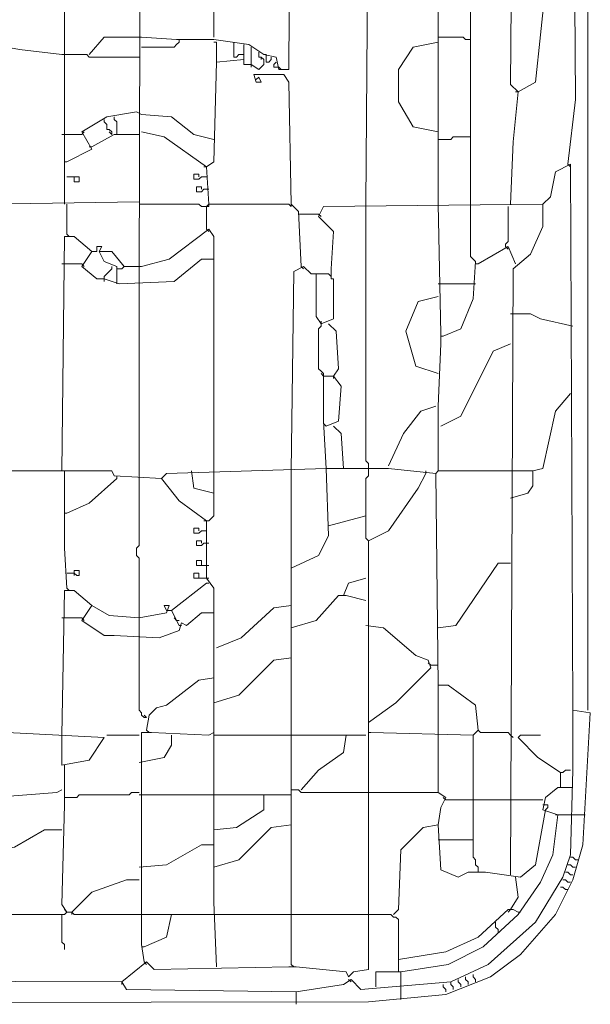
# Model space of a CAD drawing. Header units: millimetres. Extents: x 6435372 to 7248404, y 1559872 to 1886246.
# Tile 89 of 208: x 6813813 to 6814058, y 1852920 to 1853343. Entities that reach past the tile are written whole.
import ezdxf

# ---------------------------------------------------------------- set-up
doc = ezdxf.new("R2010")
doc.units = ezdxf.units.MM
doc.layers.add('matrice DPS', color=122, linetype='Continuous')
doc.layers.add('V-objekty', color=130, linetype='Continuous', lineweight=50)

# ---------------------------------------------------------------- blocks, each defined once
blk = doc.blocks.new('DWG-RYYQ14-20T_top')
at = {"layer": 'V-objekty', "color": 2, "lineweight": 13}
for points in [[(6, 5.703426, 0), (6, 6.364026, 0), (5.994647, 6.364026, 0), (5.993576, 6.380086, 0), (5.993576, 6.391863, 0), (5.993576, 6.416488, 0), (5.990364, 6.432548, 0), (5.982869, 6.448608, 0), (5.964668, 6.468951, 0), (5.958244, 6.472163, 0), (5.958244, 6.477516, 0), (5.941113, 6.486081, 0), (5.921842, 6.488223, 0), (5.917559, 6.486081, 0), (5.915418, 6.517131, 0), (5.913276, 6.51606, 0)], [(5.775161, 5.920771, 0), (5.775161, 5.940043, 0), (5.775161, 6.293362, 0), (5.779443, 6.293362, 0), (5.785867, 6.289079, 0), (5.785867, 6.285867, 0), (5.782655, 6.280514, 0), (5.792291, 6.27409, 0), (5.796574, 6.27409, 0), (5.807281, 6.273019, 0)], [(5.807281, 5.88651, 0), (5.808351, 6.282655, 0), (5.816916, 6.283726, 0), (5.817987, 6.281585, 0), (5.82227, 6.283726, 0), (5.82334, 6.288009, 0), (5.829764, 6.292291, 0), (5.83833, 6.296574, 0), (5.840471, 6.159529, 0), (5.846895, 6.154176, 0), (5.867238, 6.154176, 0), (5.872591, 6.147752, 0), (5.87152, 5.978587, 0), (5.867238, 5.978587, 0), (5.866167, 5.98394, 0), (5.860814, 5.985011, 0), (5.85439, 5.989293, 0), (5.8394, 5.991435, 0), (5.82334, 5.991435, 0), (5.808351, 5.992505, 0)], [(5.991435, 5.937901, 0), (5.994647, 5.965739, 0), (5.993576, 6.132762, 0), (5.990364, 6.152034, 0), (5.985011, 6.158458, 0), (5.975375, 6.186296, 0), (5.96788, 6.189507, 0), (5.965739, 6.183084, 0), (5.958244, 6.186296, 0), (5.953961, 6.190578, 0), (5.949679, 6.188437, 0), (5.949679, 6.057816, 0)], [(5.966809, 5.920771, 0), (5.96788, 5.947537, 0), (5.970021, 5.968951, 0), (5.966809, 5.972163, 0), (5.96788, 6.111349, 0), (5.971092, 6.11349, 0), (5.977516, 6.108137, 0), (5.981799, 6.06424, 0), (5.981799, 6.013919, 0), (5.977516, 5.973233, 0), (5.970021, 5.968951, 0)], [(5.904711, 5.920771, 0), (5.905782, 6.072805, 0), (5.908994, 6.072805, 0), (5.914347, 6.068522, 0), (5.916488, 6.063169, 0), (5.917559, 6.063169, 0), (5.923983, 6.056745, 0), (5.927195, 6.056745, 0), (5.93576, 6.055675, 0), (5.949679, 6.057816, 0), (5.949679, 5.920771, 0)], [(5.93576, 5.920771, 0), (5.93576, 6.055675, 0)], [(5.8394, 6.034261, 0), (5.8394, 5.992505, 0)], [(5.77409, 5.985011, 0), (5.755889, 5.987152, 0), (5.744111, 5.989293, 0)], [(5.785867, 5.985011, 0), (5.792291, 5.992505, 0), (5.808351, 5.992505, 0)], [(5.808351, 5.988223, 0), (5.82227, 5.988223, 0), (5.82334, 5.989293, 0), (5.824411, 5.990364, 0)], [(5.824411, 5.990364, 0), (5.824411, 5.991435, 0)], [(5.840471, 5.981799, 0), (5.840471, 5.990364, 0), (5.8394, 5.990364, 0)], [(5.852248, 5.985011, 0), (5.850107, 5.985011, 0), (5.849036, 5.98394, 0), (5.847966, 5.98394, 0), (5.847966, 5.990364, 0)], [(5.852248, 5.982869, 0), (5.852248, 5.989293, 0)], [(5.93576, 5.95182, 0), (5.925054, 5.953961, 0), (5.91863, 5.964668, 0), (5.91863, 5.978587, 0), (5.925054, 5.988223, 0), (5.93576, 5.990364, 0)], [(5.949679, 5.991435, 0), (5.947537, 5.991435, 0), (5.946467, 5.992505, 0), (5.93576, 5.992505, 0)], [(5.807281, 5.98394, 0), (5.785867, 5.98394, 0), (5.784797, 5.985011, 0), (5.77409, 5.985011, 0)], [(5.85546, 5.980728, 0), (5.85546, 5.988223, 0)], [(5.858672, 5.978587, 0), (5.859743, 5.979657, 0), (5.860814, 5.980728, 0), (5.860814, 5.982869, 0), (5.859743, 5.98394, 0), (5.858672, 5.98394, 0), (5.858672, 5.986081, 0)], [(5.861884, 5.98394, 0), (5.861884, 5.985011, 0), (5.860814, 5.985011, 0)], [(5.836188, 5.936831, 0), (5.8394, 5.938972, 0), (5.840471, 5.981799, 0), (5.852248, 5.982869, 0), (5.852248, 5.980728, 0), (5.85546, 5.980728, 0), (5.858672, 5.978587, 0)], [(5.85546, 5.980728, 0), (5.85546, 5.979657, 0)], [(5.859743, 5.98394, 0), (5.859743, 5.982869, 0)], [(5.861884, 5.98394, 0), (5.861884, 5.981799, 0), (5.862955, 5.981799, 0), (5.864026, 5.982869, 0), (5.864026, 5.98394, 0)], [(5.867238, 5.979657, 0), (5.865096, 5.979657, 0), (5.865096, 5.980728, 0), (5.866167, 5.981799, 0)], [(5.876874, 5.894004, 0), (5.875803, 5.917559, 0), (5.872591, 5.920771, 0), (5.87152, 5.973233, 0), (5.869379, 5.976445, 0), (5.856531, 5.976445, 0), (5.857602, 5.973233, 0), (5.859743, 5.973233, 0), (5.858672, 5.975375, 0), (5.857602, 5.974304, 0)], [(5.867238, 5.979657, 0), (5.868308, 5.978587, 0)], [(5.970021, 5.968951, 0), (5.968951, 5.968951, 0)], [(5.776231, 5.938972, 0), (5.786938, 5.944325, 0), (5.782655, 5.95182, 0), (5.793362, 5.958244, 0), (5.80621, 5.960385, 0), (5.808351, 5.959315, 0)], [(5.8394, 5.948608, 0), (5.830835, 5.950749, 0), (5.821199, 5.958244, 0), (5.808351, 5.959315, 0)], [(5.795503, 5.950749, 0), (5.795503, 5.95182, 0), (5.794433, 5.952891, 0), (5.793362, 5.952891, 0), (5.793362, 5.955032, 0), (5.792291, 5.956103, 0), (5.792291, 5.957173, 0)], [(5.797645, 5.950749, 0), (5.797645, 5.956103, 0), (5.796574, 5.957173, 0), (5.796574, 5.958244, 0)], [(5.77409, 5.950749, 0), (5.782655, 5.950749, 0)], [(5.782655, 5.950749, 0), (5.783726, 5.95182, 0)], [(5.786938, 5.945396, 0), (5.796574, 5.950749, 0), (5.807281, 5.950749, 0)], [(5.795503, 5.950749, 0), (5.794433, 5.95182, 0)], [(5.837259, 5.920771, 0), (5.836188, 5.936831, 0), (5.817987, 5.949679, 0), (5.808351, 5.95182, 0)], [(5.93576, 5.948608, 0), (5.941113, 5.948608, 0), (5.942184, 5.949679, 0), (5.949679, 5.949679, 0)], [(5.786938, 5.945396, 0), (5.785867, 5.945396, 0)], [(5.252677, 5.577088, 0), (5.905782, 5.578158, 0), (5.938972, 5.58137, 0), (5.958244, 5.588865, 0), (5.971092, 5.598501, 0), (5.986081, 5.615632, 0), (5.993576, 5.630621, 0), (5.997859, 5.64561, 0), (6.001071, 5.702355, 0), (5.993576, 5.703426, 0), (5.992505, 5.937901, 0), (5.986081, 5.93469, 0), (5.98394, 5.923983, 0), (5.980728, 5.920771, 0), (5.88651, 5.9197, 0), (5.884368, 5.915418, 0), (5.890792, 5.908994, 0), (5.889722, 5.892934, 0), (5.889722, 5.888651, 0), (5.890792, 5.888651, 0), (5.890792, 5.87152, 0), (5.885439, 5.869379, 0), (5.883298, 5.872591, 0), (5.883298, 5.890792, 0), (5.888651, 5.890792, 0)], [(5.776231, 5.938972, 0), (5.775161, 5.938972, 0)], [(5.991435, 5.937901, 0), (5.992505, 5.936831, 0)], [(5.832976, 5.932548, 0), (5.832976, 5.933619, 0), (5.830835, 5.933619, 0), (5.830835, 5.931478, 0), (5.832976, 5.931478, 0), (5.834047, 5.932548, 0), (5.836188, 5.932548, 0)], [(5.836188, 5.936831, 0), (5.835118, 5.936831, 0)], [(5.776231, 5.932548, 0), (5.781585, 5.932548, 0), (5.781585, 5.930407, 0), (5.779443, 5.930407, 0), (5.779443, 5.932548, 0)], [(5.834047, 5.927195, 0), (5.834047, 5.928266, 0), (5.831906, 5.928266, 0), (5.831906, 5.926124, 0), (5.834047, 5.926124, 0), (5.835118, 5.927195, 0), (5.837259, 5.927195, 0)], [(5.74197, 5.892934, 0), (5.740899, 5.898287, 0), (5.739829, 5.910064, 0), (5.739829, 5.91863, 0), (5.74197, 5.920771, 0), (5.807281, 5.921842, 0)], [(5.776231, 5.907923, 0), (5.776231, 5.920771, 0)], [(5.836188, 5.9197, 0), (5.834047, 5.9197, 0), (5.832976, 5.920771, 0), (5.807281, 5.920771, 0)], [(5.836188, 5.910064, 0), (5.836188, 5.9197, 0), (5.837259, 5.920771, 0), (5.87152, 5.920771, 0), (5.872591, 5.9197, 0), (5.872591, 5.920771, 0)], [(5.836188, 5.9197, 0), (5.837259, 5.9197, 0), (5.837259, 5.920771, 0)], [(5.905782, 5.808351, 0), (5.905782, 5.809422, 0), (5.904711, 5.810493, 0), (5.904711, 5.920771, 0)], [(5.93576, 5.80621, 0), (5.93576, 5.834047, 0), (5.936831, 5.860814, 0), (5.936831, 5.865096, 0), (5.93576, 5.920771, 0)], [(5.937901, 5.864026, 0), (5.945396, 5.867238, 0), (5.950749, 5.880086, 0), (5.95182, 5.896146, 0), (5.949679, 5.898287, 0), (5.949679, 5.920771, 0)], [(5.966809, 5.632762, 0), (5.96788, 5.892934, 0), (5.975375, 5.899358, 0), (5.980728, 5.911135, 0), (5.980728, 5.920771, 0)], [(5.964668, 5.90257, 0), (5.964668, 5.90364, 0), (5.965739, 5.904711, 0), (5.965739, 5.9197, 0)], [(5.876874, 5.916488, 0), (5.875803, 5.916488, 0)], [(5.876874, 5.916488, 0), (5.884368, 5.916488, 0)], [(5.884368, 5.916488, 0), (5.885439, 5.915418, 0)], [(5.808351, 5.894004, 0), (5.820128, 5.897216, 0), (5.837259, 5.910064, 0), (5.8394, 5.906852, 0), (5.8394, 5.897216, 0)], [(5.836188, 5.910064, 0), (5.837259, 5.908994, 0)], [(5.799786, 5.586724, 0), (5.810493, 5.595289, 0), (5.813704, 5.592077, 0), (5.87152, 5.593148, 0), (5.874732, 5.593148, 0), (5.896146, 5.591006, 0), (5.897216, 5.588865, 0), (5.899358, 5.591006, 0), (5.905782, 5.592077, 0), (5.905782, 5.69379, 0), (5.906852, 5.69379, 0), (5.950749, 5.692719, 0), (5.952891, 5.694861, 0), (5.95182, 5.705567, 0), (5.940043, 5.714133, 0), (5.93576, 5.714133, 0), (5.93469, 5.805139, 0), (5.914347, 5.807281, 0), (5.88758, 5.807281, 0), (5.819058, 5.805139, 0), (5.816916, 5.802998, 0), (5.796574, 5.804069, 0), (5.795503, 5.80621, 0), (5.77409, 5.80621, 0), (5.775161, 5.906852, 0), (5.779443, 5.906852, 0), (5.786938, 5.900428, 0), (5.782655, 5.894004, 0), (5.789079, 5.888651, 0), (5.792291, 5.888651, 0), (5.798715, 5.88651, 0), (5.82227, 5.88758, 0), (5.834047, 5.897216, 0), (5.8394, 5.897216, 0), (5.8394, 5.80621, 0)], [(5.776231, 5.907923, 0), (5.777302, 5.906852, 0)], [(5.797645, 5.88758, 0), (5.797645, 5.894004, 0), (5.792291, 5.896146, 0), (5.79015, 5.900428, 0), (5.791221, 5.90257, 0), (5.789079, 5.90257, 0), (5.789079, 5.900428, 0), (5.786938, 5.900428, 0)], [(5.800857, 5.894004, 0), (5.795503, 5.900428, 0), (5.79015, 5.900428, 0)], [(5.952891, 5.895075, 0), (5.965739, 5.90257, 0), (5.968951, 5.895075, 0)], [(5.964668, 5.90257, 0), (5.965739, 5.901499, 0)], [(5.77409, 5.895075, 0), (5.782655, 5.895075, 0)], [(5.782655, 5.895075, 0), (5.783726, 5.894004, 0)], [(5.792291, 5.888651, 0), (5.792291, 5.889722, 0), (5.793362, 5.890792, 0), (5.794433, 5.891863, 0), (5.795503, 5.892934, 0), (5.795503, 5.894004, 0)], [(5.797645, 5.892934, 0), (5.799786, 5.892934, 0), (5.800857, 5.894004, 0), (5.808351, 5.894004, 0)], [(5.800857, 5.894004, 0), (5.799786, 5.895075, 0)], [(5.872591, 5.80621, 0), (5.873662, 5.891863, 0), (5.877944, 5.894004, 0), (5.881156, 5.890792, 0), (5.883298, 5.890792, 0)], [(5.876874, 5.894004, 0), (5.877944, 5.892934, 0)], [(5.952891, 5.895075, 0), (5.95182, 5.895075, 0)], [(5.792291, 5.888651, 0), (5.792291, 5.88758, 0)], [(5.797645, 5.88758, 0), (5.797645, 5.88651, 0)], [(5.888651, 5.890792, 0), (5.889722, 5.889722, 0)], [(5.807281, 5.802998, 0), (5.807281, 5.88651, 0)], [(5.93576, 5.88651, 0), (5.950749, 5.88651, 0)], [(5.950749, 5.88651, 0), (5.95182, 5.88651, 0)], [(5.93576, 5.847966, 0), (5.926124, 5.851178, 0), (5.921842, 5.866167, 0), (5.927195, 5.879015, 0), (5.93576, 5.881156, 0)], [(5.885439, 5.869379, 0), (5.885439, 5.87045, 0)], [(5.993576, 5.868308, 0), (5.979657, 5.87152, 0), (5.975375, 5.873662, 0), (5.966809, 5.873662, 0)], [(5.88651, 5.846895, 0), (5.88651, 5.847966, 0), (5.885439, 5.849036, 0), (5.884368, 5.850107, 0), (5.884368, 5.867238, 0), (5.885439, 5.868308, 0), (5.885439, 5.869379, 0)], [(5.890792, 5.846895, 0), (5.892934, 5.850107, 0), (5.891863, 5.866167, 0), (5.888651, 5.869379, 0)], [(5.937901, 5.864026, 0), (5.936831, 5.864026, 0)], [(5.936831, 5.825482, 0), (5.945396, 5.829764, 0), (5.959315, 5.857602, 0), (5.966809, 5.860814, 0)], [(5.88651, 5.846895, 0), (5.885439, 5.847966, 0)], [(5.88758, 5.807281, 0), (5.88651, 5.827623, 0), (5.88651, 5.846895, 0), (5.890792, 5.846895, 0), (5.894004, 5.842612, 0), (5.892934, 5.827623, 0), (5.88758, 5.825482, 0)], [(5.890792, 5.846895, 0), (5.890792, 5.845824, 0)], [(5.966809, 5.794433, 0), (5.974304, 5.796574, 0), (5.976445, 5.799786, 0), (5.976445, 5.80621, 0), (5.980728, 5.807281, 0), (5.986081, 5.831906, 0), (5.992505, 5.8394, 0)], [(5.914347, 5.808351, 0), (5.920771, 5.82227, 0), (5.928266, 5.831906, 0), (5.93469, 5.834047, 0)], [(5.88758, 5.825482, 0), (5.88651, 5.826552, 0)], [(5.895075, 5.807281, 0), (5.894004, 5.82227, 0), (5.890792, 5.825482, 0)], [(5.872591, 5.764454, 0), (5.884368, 5.769807, 0), (5.888651, 5.778373, 0), (5.88758, 5.807281, 0)], [(5.905782, 5.776231, 0), (5.904711, 5.777302, 0), (5.904711, 5.802998, 0), (5.905782, 5.804069, 0), (5.905782, 5.808351, 0)], [(5.750535, 5.80621, 0), (5.77409, 5.80621, 0)], [(5.775161, 5.805139, 0), (5.775161, 5.80621, 0), (5.77409, 5.80621, 0)], [(5.776231, 5.755889, 0), (5.775161, 5.773019, 0), (5.775161, 5.789079, 0), (5.775161, 5.805139, 0)], [(5.776231, 5.788009, 0), (5.785867, 5.792291, 0), (5.797645, 5.802998, 0)], [(5.797645, 5.802998, 0), (5.797645, 5.804069, 0)], [(5.807281, 5.734475, 0), (5.807281, 5.768737, 0), (5.80621, 5.769807, 0), (5.80621, 5.773019, 0), (5.807281, 5.77409, 0), (5.807281, 5.802998, 0)], [(5.840471, 5.593148, 0), (5.8394, 5.620985, 0), (5.8394, 5.755889, 0), (5.836188, 5.760171, 0), (5.836188, 5.784797, 0), (5.824411, 5.793362, 0), (5.820128, 5.798715, 0), (5.816916, 5.802998, 0)], [(5.8394, 5.796574, 0), (5.830835, 5.798715, 0), (5.829764, 5.80621, 0)], [(5.836188, 5.784797, 0), (5.837259, 5.784797, 0), (5.83833, 5.785867, 0), (5.8394, 5.786938, 0), (5.8394, 5.80621, 0)], [(5.872591, 5.594218, 0), (5.872591, 5.80621, 0)], [(5.905782, 5.69379, 0), (5.905782, 5.776231, 0), (5.914347, 5.780514, 0), (5.927195, 5.798715, 0), (5.930407, 5.805139, 0)], [(5.930407, 5.805139, 0), (5.930407, 5.80621, 0)], [(5.93469, 5.805139, 0), (5.93576, 5.80621, 0), (5.966809, 5.80621, 0)], [(5.93469, 5.805139, 0), (5.93469, 5.804069, 0)], [(5.966809, 5.80621, 0), (5.976445, 5.80621, 0)], [(5.776231, 5.788009, 0), (5.775161, 5.788009, 0)], [(5.888651, 5.782655, 0), (5.904711, 5.786938, 0)], [(5.832976, 5.780514, 0), (5.832976, 5.781585, 0), (5.830835, 5.781585, 0), (5.830835, 5.779443, 0), (5.832976, 5.779443, 0), (5.834047, 5.780514, 0), (5.836188, 5.780514, 0)], [(5.836188, 5.784797, 0), (5.835118, 5.784797, 0)], [(5.834047, 5.775161, 0), (5.834047, 5.776231, 0), (5.831906, 5.776231, 0), (5.831906, 5.77409, 0), (5.834047, 5.77409, 0), (5.835118, 5.775161, 0), (5.837259, 5.775161, 0)], [(5.834047, 5.765525, 0), (5.834047, 5.767666, 0), (5.831906, 5.767666, 0), (5.831906, 5.765525, 0), (5.837259, 5.765525, 0)], [(5.93576, 5.738758, 0), (5.943255, 5.739829, 0), (5.961456, 5.766595, 0), (5.966809, 5.766595, 0)], [(5.776231, 5.762313, 0), (5.779443, 5.762313, 0), (5.780514, 5.761242, 0), (5.781585, 5.761242, 0), (5.781585, 5.763383, 0), (5.779443, 5.763383, 0), (5.779443, 5.762313, 0)], [(5.779443, 5.762313, 0), (5.779443, 5.761242, 0)], [(5.832976, 5.760171, 0), (5.832976, 5.762313, 0), (5.830835, 5.762313, 0), (5.830835, 5.760171, 0), (5.836188, 5.760171, 0)], [(5.836188, 5.760171, 0), (5.837259, 5.760171, 0)], [(5.895075, 5.752677, 0), (5.897216, 5.75803, 0), (5.904711, 5.760171, 0)], [(5.776231, 5.755889, 0), (5.777302, 5.754818, 0)], [(5.824411, 5.739829, 0), (5.821199, 5.746253, 0), (5.836188, 5.75803, 0)], [(5.836188, 5.75803, 0), (5.837259, 5.75803, 0)], [(5.77409, 5.692719, 0), (5.775161, 5.754818, 0), (5.779443, 5.754818, 0), (5.786938, 5.748394, 0), (5.782655, 5.74197, 0), (5.792291, 5.735546, 0), (5.796574, 5.735546, 0), (5.815846, 5.734475, 0), (5.824411, 5.737687, 0), (5.825482, 5.740899, 0), (5.827623, 5.739829, 0), (5.834047, 5.745182, 0), (5.8394, 5.745182, 0)], [(5.872591, 5.738758, 0), (5.883298, 5.74197, 0), (5.892934, 5.752677, 0), (5.896146, 5.752677, 0), (5.904711, 5.750535, 0)], [(5.807281, 5.743041, 0), (5.794433, 5.744111, 0), (5.786938, 5.748394, 0)], [(5.807281, 5.743041, 0), (5.819058, 5.745182, 0), (5.820128, 5.748394, 0), (5.817987, 5.748394, 0), (5.819058, 5.746253, 0)], [(5.840471, 5.730193, 0), (5.851178, 5.734475, 0), (5.865096, 5.747323, 0), (5.872591, 5.748394, 0)], [(5.819058, 5.746253, 0), (5.821199, 5.746253, 0)], [(5.77409, 5.743041, 0), (5.782655, 5.743041, 0)], [(5.782655, 5.743041, 0), (5.783726, 5.74197, 0)], [(5.82334, 5.74197, 0), (5.82227, 5.743041, 0)], [(5.82334, 5.74197, 0), (5.824411, 5.74197, 0)], [(5.824411, 5.739829, 0), (5.825482, 5.739829, 0)], [(5.905782, 5.698073, 0), (5.917559, 5.706638, 0), (5.932548, 5.721627, 0), (5.931478, 5.724839, 0), (5.926124, 5.726981, 0), (5.912206, 5.738758, 0), (5.904711, 5.739829, 0)], [(5.810493, 5.700214, 0), (5.809422, 5.700214, 0), (5.808351, 5.701285, 0), (5.808351, 5.702355, 0), (5.807281, 5.703426, 0), (5.807281, 5.734475, 0)], [(5.8394, 5.706638, 0), (5.850107, 5.70985, 0), (5.865096, 5.724839, 0), (5.872591, 5.72591, 0)], [(5.932548, 5.722698, 0), (5.931478, 5.723769, 0)], [(5.932548, 5.722698, 0), (5.93576, 5.722698, 0)], [(5.810493, 5.694861, 0), (5.811563, 5.701285, 0), (5.814775, 5.704497, 0), (5.819058, 5.705567, 0), (5.832976, 5.716274, 0), (5.8394, 5.717345, 0)], [(5.93576, 5.692719, 0), (5.93576, 5.714133, 0)], [(5.810493, 5.700214, 0), (5.809422, 5.701285, 0)], [(5.874732, 5.577088, 0), (5.874732, 5.582441, 0), (5.895075, 5.585653, 0), (5.898287, 5.587794, 0), (5.90257, 5.583512, 0), (5.941113, 5.586724, 0), (5.957173, 5.594218, 0), (5.977516, 5.61242, 0), (5.989293, 5.631692, 0), (5.992505, 5.641328, 0), (5.993576, 5.67773, 0), (5.993576, 5.703426, 0)], [(5.74197, 5.615632, 0), (5.743041, 5.663812, 0), (5.743041, 5.668094, 0), (5.743041, 5.69379, 0), (5.750535, 5.69379, 0), (5.792291, 5.691649, 0), (5.785867, 5.682013, 0), (5.77409, 5.679872, 0), (5.77409, 5.692719, 0)], [(5.807281, 5.692719, 0), (5.793362, 5.692719, 0)], [(5.807281, 5.680942, 0), (5.817987, 5.683084, 0), (5.821199, 5.688437, 0), (5.821199, 5.692719, 0)], [(5.809422, 5.595289, 0), (5.808351, 5.602784, 0), (5.808351, 5.69379, 0), (5.812634, 5.69379, 0), (5.837259, 5.692719, 0), (5.8394, 5.69379, 0)], [(5.810493, 5.694861, 0), (5.811563, 5.69379, 0)], [(5.8394, 5.692719, 0), (5.872591, 5.692719, 0)], [(5.872591, 5.692719, 0), (5.896146, 5.692719, 0)], [(5.876874, 5.669165, 0), (5.884368, 5.67773, 0), (5.895075, 5.685225, 0), (5.896146, 5.692719, 0), (5.904711, 5.692719, 0)], [(5.93576, 5.654176, 0), (5.936831, 5.66167, 0), (5.938972, 5.665953, 0), (5.93576, 5.668094, 0), (5.93576, 5.692719, 0)], [(5.952891, 5.633833, 0), (5.952891, 5.635974, 0), (5.95182, 5.637045, 0), (5.95182, 5.639186, 0), (5.950749, 5.640257, 0), (5.950749, 5.692719, 0)], [(5.96788, 5.691649, 0), (5.966809, 5.692719, 0), (5.965739, 5.69379, 0), (5.953961, 5.69379, 0), (5.952891, 5.694861, 0)], [(5.970021, 5.691649, 0), (5.971092, 5.692719, 0), (5.979657, 5.692719, 0)], [(5.988223, 5.67666, 0), (5.978587, 5.683084, 0), (5.970021, 5.691649, 0)], [(5.776231, 5.616702, 0), (5.77409, 5.619914, 0), (5.775161, 5.662741, 0), (5.775161, 5.667024, 0), (5.775161, 5.679872, 0)], [(5.988223, 5.670236, 0), (5.988223, 5.67666, 0), (5.989293, 5.67666, 0), (5.990364, 5.67773, 0), (5.992505, 5.67773, 0)], [(5.744111, 5.665953, 0), (5.771949, 5.668094, 0), (5.77409, 5.669165, 0)], [(5.776231, 5.665953, 0), (5.780514, 5.665953, 0), (5.781585, 5.667024, 0), (5.802998, 5.667024, 0), (5.804069, 5.668094, 0), (5.807281, 5.668094, 0)], [(5.807281, 5.667024, 0), (5.8394, 5.667024, 0)], [(5.8394, 5.652034, 0), (5.849036, 5.653105, 0), (5.860814, 5.6606, 0), (5.860814, 5.667024, 0), (5.872591, 5.667024, 0)], [(5.8394, 5.667024, 0), (5.860814, 5.667024, 0)], [(5.904711, 5.668094, 0), (5.876874, 5.668094, 0), (5.875803, 5.669165, 0), (5.872591, 5.669165, 0)], [(5.904711, 5.668094, 0), (5.93576, 5.668094, 0)], [(5.9197, 5.591006, 0), (5.940043, 5.594218, 0), (5.955032, 5.601713, 0), (5.970021, 5.615632, 0), (5.979657, 5.62955, 0), (5.985011, 5.641328, 0), (5.987152, 5.658458, 0), (5.980728, 5.6606, 0), (5.981799, 5.665953, 0), (5.987152, 5.670236, 0), (5.993576, 5.670236, 0)], [(5.776231, 5.665953, 0), (5.775161, 5.665953, 0)], [(5.938972, 5.664882, 0), (5.937901, 5.665953, 0)], [(5.938972, 5.664882, 0), (5.950749, 5.664882, 0)], [(5.950749, 5.664882, 0), (5.966809, 5.664882, 0)], [(5.966809, 5.664882, 0), (5.980728, 5.664882, 0)], [(5.916488, 5.615632, 0), (5.91863, 5.617773, 0), (5.9197, 5.643469, 0), (5.929336, 5.653105, 0), (5.93576, 5.654176, 0), (5.936831, 5.634904, 0), (5.944325, 5.631692, 0), (5.948608, 5.633833, 0), (5.956103, 5.633833, 0), (5.971092, 5.631692, 0), (5.977516, 5.637045, 0), (5.981799, 5.6606, 0)], [(5.981799, 5.6606, 0), (5.982869, 5.66167, 0), (5.982869, 5.662741, 0), (5.980728, 5.662741, 0)], [(5.987152, 5.658458, 0), (5.986081, 5.658458, 0)], [(5.987152, 5.658458, 0), (5.993576, 5.658458, 0)], [(5.993576, 5.658458, 0), (5.998929, 5.658458, 0)], [(5.74197, 5.642398, 0), (5.753747, 5.64454, 0), (5.766595, 5.652034, 0), (5.77409, 5.652034, 0)], [(5.8394, 5.635974, 0), (5.850107, 5.639186, 0), (5.864026, 5.653105, 0), (5.872591, 5.654176, 0)], [(5.93576, 5.647752, 0), (5.950749, 5.647752, 0)], [(5.807281, 5.635974, 0), (5.819058, 5.637045, 0), (5.834047, 5.64561, 0), (5.8394, 5.64561, 0)], [(5.995717, 5.639186, 0), (5.994647, 5.639186, 0), (5.993576, 5.640257, 0), (5.992505, 5.640257, 0)], [(5.993576, 5.632762, 0), (5.992505, 5.632762, 0), (5.991435, 5.633833, 0), (5.990364, 5.633833, 0)], [(5.994647, 5.635974, 0), (5.993576, 5.635974, 0), (5.992505, 5.637045, 0), (5.991435, 5.637045, 0)], [(5.778373, 5.616702, 0), (5.786938, 5.625268, 0), (5.801927, 5.630621, 0), (5.807281, 5.630621, 0)], [(5.966809, 5.617773, 0), (5.970021, 5.623126, 0), (5.968951, 5.631692, 0)], [(5.992505, 5.62955, 0), (5.991435, 5.62955, 0), (5.990364, 5.630621, 0), (5.989293, 5.630621, 0)], [(5.991435, 5.626338, 0), (5.990364, 5.626338, 0), (5.989293, 5.627409, 0), (5.988223, 5.627409, 0)], [(5.874732, 5.582441, 0), (5.801927, 5.583512, 0), (5.799786, 5.586724, 0), (5.480728, 5.587794, 0), (5.480728, 5.618844, 0), (5.48394, 5.618844, 0), (5.491435, 5.615632, 0), (5.514989, 5.616702, 0), (5.519272, 5.616702, 0), (5.571734, 5.615632, 0), (5.576017, 5.617773, 0), (5.578158, 5.614561, 0), (5.577088, 5.598501, 0), (5.547109, 5.598501, 0), (5.546039, 5.615632, 0)], [(5.740899, 5.614561, 0), (5.74197, 5.615632, 0), (5.775161, 5.615632, 0), (5.776231, 5.616702, 0), (5.778373, 5.616702, 0), (5.779443, 5.615632, 0), (5.807281, 5.615632, 0)], [(5.776231, 5.616702, 0), (5.775161, 5.617773, 0)], [(5.778373, 5.616702, 0), (5.778373, 5.615632, 0)], [(5.91863, 5.59636, 0), (5.938972, 5.599572, 0), (5.952891, 5.605996, 0), (5.965739, 5.617773, 0), (5.96788, 5.617773, 0), (5.970021, 5.616702, 0)], [(5.966809, 5.617773, 0), (5.965739, 5.616702, 0)], [(5.970021, 5.616702, 0), (5.971092, 5.616702, 0)], [(5.77409, 5.615632, 0), (5.77409, 5.603854, 0), (5.775161, 5.602784, 0), (5.775161, 5.600642, 0)], [(5.807281, 5.615632, 0), (5.821199, 5.615632, 0)], [(5.809422, 5.601713, 0), (5.819058, 5.605996, 0), (5.821199, 5.615632, 0), (5.8394, 5.615632, 0)], [(5.8394, 5.615632, 0), (5.872591, 5.615632, 0)], [(5.872591, 5.615632, 0), (5.904711, 5.615632, 0)], [(5.91863, 5.592077, 0), (5.91863, 5.61349, 0), (5.917559, 5.614561, 0), (5.916488, 5.614561, 0), (5.915418, 5.615632, 0), (5.904711, 5.615632, 0)], [(5.960385, 5.611349, 0), (5.960385, 5.61242, 0)], [(5.961456, 5.608137, 0), (5.961456, 5.609208, 0), (5.960385, 5.610278, 0), (5.960385, 5.611349, 0)], [(5.809422, 5.601713, 0), (5.808351, 5.601713, 0)], [(5.809422, 5.595289, 0), (5.810493, 5.594218, 0)], [(5.872591, 5.594218, 0), (5.873662, 5.593148, 0)], [(5.908994, 5.584582, 0), (5.908994, 5.591006, 0), (5.9197, 5.591006, 0), (5.9197, 5.584582, 0)], [(5.9197, 5.591006, 0), (5.91863, 5.591006, 0), (5.91863, 5.592077, 0)], [(5.799786, 5.586724, 0), (5.799786, 5.585653, 0)], [(5.897216, 5.587794, 0), (5.898287, 5.586724, 0)], [(5.942184, 5.583512, 0), (5.942184, 5.584582, 0), (5.941113, 5.585653, 0), (5.941113, 5.586724, 0)], [(5.945396, 5.584582, 0), (5.945396, 5.585653, 0), (5.944325, 5.586724, 0), (5.944325, 5.587794, 0)], [(5.948608, 5.585653, 0), (5.948608, 5.586724, 0), (5.947537, 5.587794, 0), (5.947537, 5.588865, 0)], [(5.95182, 5.586724, 0), (5.95182, 5.587794, 0), (5.950749, 5.588865, 0), (5.950749, 5.589936, 0)], [(5.9197, 5.579229, 0), (5.9197, 5.584582, 0)], [(5.938972, 5.582441, 0), (5.938972, 5.583512, 0), (5.937901, 5.584582, 0), (5.937901, 5.585653, 0)]]:
    blk.add_polyline3d(points, dxfattribs=at)

msp = doc.modelspace()

# ---------------------------------------------------------------- block references
at = {"layer": 'matrice DPS', "xscale": 1000, "yscale": 1000, "zscale": 1000}
msp.add_blockref('DWG-RYYQ14-20T_top', (6808057.27, 1847342.73), dxfattribs=at)

doc.saveas('drawing.dxf')
